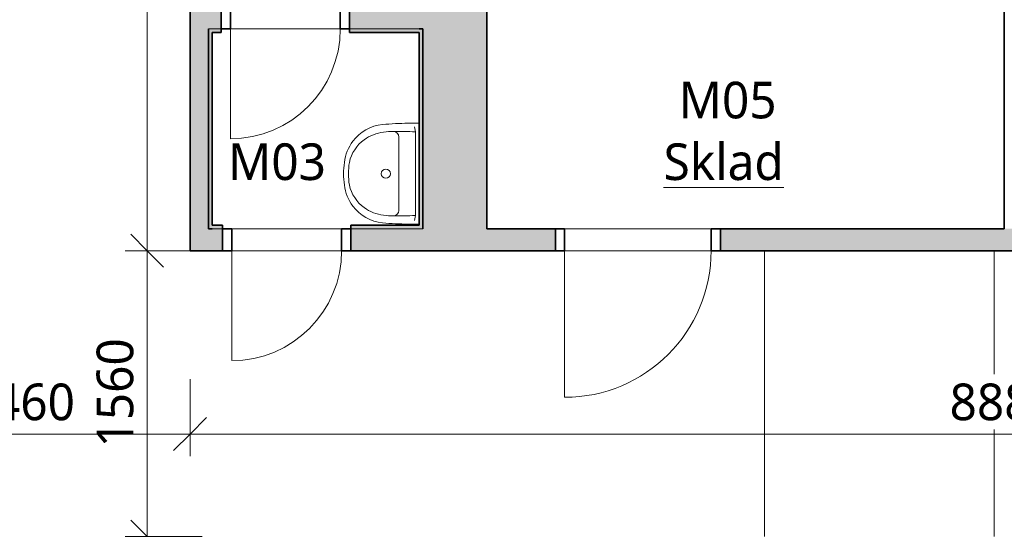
# Model space of a CAD drawing. Header units: metres. Extents: x -2.8 to 41.5, y -3 to 31.1.
# Tile 4 of 21: x 0.8 to 6.2, y 8.6 to 11.4. Entities that reach past the tile are written whole.
import ezdxf

# ---------------------------------------------------------------- set-up
doc = ezdxf.new("R2010")
doc.units = ezdxf.units.M
doc.linetypes.add('AV - Cerch_ 1 tecka 2mm', pattern=[0.004, 0.002, -0.001, 0, -0.001])
doc.layers.add('AV-KOTY', color=5, linetype='Continuous', lineweight=13, true_color=0x0000ff)
doc.layers.add('AV-MISTNOSTI', color=5, linetype='Continuous', lineweight=5, true_color=0x0000ff)
for name, color, linetype, lineweight in [('AV-KOTY-100', 7, 'Continuous', 5), ('AV-SRAFY', 7, 'Continuous', 35), ('AV-STAVBA', 7, 'Continuous', 18), ('AV-VYBAVENI', 7, 'Continuous', 18)]:
    doc.layers.add(name, color=color, linetype=linetype, lineweight=lineweight)
doc.styles.add('Trebuchet MS', font='trebuc.ttf', dxfattribs={"height": 0.2})
doc.styles.add('Trebuchet MS_B', font='trebuc.ttf', dxfattribs={"height": 0.2})
doc.dimstyles.new('2_mm_-_O_-_Blue_-_mm_-_zaokrouhlena', dxfattribs={"dimscale": 0.3048, "dimtxt": 0.20619, "dimasz": 0.590551, "dimexe": 0.393701, "dimexo": 0.0625, "dimgap": 0.065617, "dimtad": 1, "dimdec": 0, "dimlfac": 1000, "dimrnd": 10, "dimzin": 0, "dimdsep": 46, "dimtxsty": 'Trebuchet MS', "dimblk1": 'OBLIQUE', "dimblk2": 'OBLIQUE', "dimsah": 1, "dimcen": 0.09, "dimazin": 0, "dimtfac": 1, "dimtdec": 4, "dimtix": 1, "dimtmove": 0, "dimatfit": 3, "dimfxl": 0.984252, "dimfxlon": 1, "dimtvp": 1, "dimtfill": 1, "dimtolj": 1, "dimtzin": 0, "dimarcsym": 2})
doc.dimstyles.new('2_mm_-_O_-_Blue_-_mm_-_zaokrouhlena_1', dxfattribs={"dimscale": 0.3048, "dimtxt": 0.20619, "dimasz": 0.590551, "dimexe": 0.393701, "dimexo": 0.0625, "dimgap": 0.065617, "dimtad": 1, "dimdec": 0, "dimlfac": 1000, "dimrnd": 10, "dimzin": 0, "dimdsep": 46, "dimtxsty": 'Trebuchet MS', "dimblk1": 'OBLIQUE', "dimblk2": 'OBLIQUE', "dimsah": 1, "dimcen": 0.09, "dimazin": 0, "dimtfac": 1, "dimtdec": 4, "dimtix": 1, "dimtmove": 2, "dimatfit": 3, "dimfxl": 0.984252, "dimfxlon": 1, "dimtvp": 1, "dimtfill": 1, "dimtolj": 1, "dimtzin": 0, "dimarcsym": 2})

# ---------------------------------------------------------------- blocks, each defined once
blk = doc.blocks.new('DO_1-L_Obl_ - 800x2070-V6-1NP mezipatro')
at = {"layer": 'AV-STAVBA'}
for p, q in [((0.4, 0.73), (0.4, -0.07)), ((-0.4, -0.07), (0.4, -0.07)), ((-0.4, -0.19), (-0.4, -0.07)), ((0.4, -0.19), (0.4, -0.07)), ((0.4, -0.07), (0.4, -0.19)), ((-0.45, -0.19), (-0.4, -0.19)), ((-0.4, -0.19), (0.4, -0.19)), ((0.4, -0.19), (0.45, -0.19))]:
    blk.add_line(p, q, dxfattribs=at)
at = {"layer": 'AV-STAVBA', "lineweight": 35}
for p, q in [((-0.4, -0.07), (-0.45, -0.07)), ((-0.45, -0.07), (-0.45, -0.19)), ((-0.4, -0.19), (-0.4, -0.07)), ((0.45, -0.07), (0.4, -0.07)), ((0.4, -0.07), (0.4, -0.19)), ((0.45, -0.19), (0.45, -0.07)), ((-0.45, -0.19), (-0.4, -0.19)), ((0.4, -0.19), (0.45, -0.19))]:
    blk.add_line(p, q, dxfattribs=at)
at = {"layer": 'AV-STAVBA', "linetype": 'AV - Cerch_ 1 tecka 2mm'}
for p, q in [((-0.4, -0.07), (0.4, -0.07)), ((-0.45, -0.19), (0.45, -0.19)), ((-0.4, -0.19), (0.4, -0.19))]:
    blk.add_line(p, q, dxfattribs=at)
at = {"layer": 'AV-STAVBA'}
blk.add_arc((0.4, -0.07), 0.8, 90, 180, dxfattribs=at)
blk = doc.blocks.new('DO_1-L_Obl_ - 600x1970-961081-1NP mezipatro')
at = {"layer": 'AV-STAVBA'}
for p, q in [((0.3, 0.53), (0.3, -0.07)), ((-0.3, -0.07), (0.3, -0.07)), ((-0.3, -0.19), (-0.3, -0.07)), ((0.3, -0.19), (0.3, -0.07)), ((0.3, -0.07), (0.3, -0.19)), ((-0.35, -0.19), (-0.3, -0.19)), ((-0.3, -0.19), (0.3, -0.19)), ((0.3, -0.19), (0.35, -0.19))]:
    blk.add_line(p, q, dxfattribs=at)
at = {"layer": 'AV-STAVBA', "lineweight": 35}
for p, q in [((-0.3, -0.07), (-0.35, -0.07)), ((-0.35, -0.07), (-0.35, -0.19)), ((-0.3, -0.19), (-0.3, -0.07)), ((0.35, -0.07), (0.3, -0.07)), ((0.3, -0.07), (0.3, -0.19)), ((0.35, -0.19), (0.35, -0.07)), ((-0.35, -0.19), (-0.3, -0.19)), ((0.3, -0.19), (0.35, -0.19))]:
    blk.add_line(p, q, dxfattribs=at)
at = {"layer": 'AV-STAVBA', "linetype": 'AV - Cerch_ 1 tecka 2mm'}
for p, q in [((-0.3, -0.07), (0.3, -0.07)), ((-0.35, -0.19), (0.35, -0.19)), ((-0.3, -0.19), (0.3, -0.19))]:
    blk.add_line(p, q, dxfattribs=at)
at = {"layer": 'AV-STAVBA'}
blk.add_arc((0.3, -0.07), 0.6, 90, 180, dxfattribs=at)
blk = doc.blocks.new('DO_1-L_Obl_ - 600x1970-961458-1NP mezipatro')
at = {"layer": 'AV-STAVBA'}
for p, q in [((0.3, 0.52), (0.3, -0.08)), ((-0.3, -0.08), (0.3, -0.08)), ((-0.3, -0.18), (-0.3, -0.08)), ((0.3, -0.18), (0.3, -0.08)), ((0.3, -0.08), (0.3, -0.18)), ((-0.35, -0.18), (-0.3, -0.18)), ((-0.3, -0.18), (0.3, -0.18)), ((0.3, -0.18), (0.35, -0.18))]:
    blk.add_line(p, q, dxfattribs=at)
at = {"layer": 'AV-STAVBA', "lineweight": 35}
for p, q in [((-0.3, -0.08), (-0.35, -0.08)), ((-0.35, -0.08), (-0.35, -0.18)), ((-0.3, -0.18), (-0.3, -0.08)), ((0.35, -0.08), (0.3, -0.08)), ((0.3, -0.08), (0.3, -0.18)), ((0.35, -0.18), (0.35, -0.08)), ((-0.35, -0.18), (-0.3, -0.18)), ((0.3, -0.18), (0.35, -0.18))]:
    blk.add_line(p, q, dxfattribs=at)
at = {"layer": 'AV-STAVBA', "linetype": 'AV - Cerch_ 1 tecka 2mm'}
for p, q in [((-0.3, -0.08), (0.3, -0.08)), ((-0.35, -0.18), (0.35, -0.18)), ((-0.3, -0.18), (0.3, -0.18))]:
    blk.add_line(p, q, dxfattribs=at)
at = {"layer": 'AV-STAVBA'}
blk.add_arc((0.3, -0.08), 0.6, 90, 180, dxfattribs=at)
blk = doc.blocks.new('Koncepční umyvadlo - 550x400-1470811-1NP mezipatro')
at = {"layer": 'AV-VYBAVENI'}
for p, q in [((-0.075, 0.12), (0.125, 0.12)), ((0.125, 0.12), (0.325, 0.12)), ((-0.15, 0.0696), (-0.15, 0.01)), ((0.4, 0.01), (0.4, 0.0696)), ((-0.13, 0.0342), (-0.1027, 0.03)), ((-0.1027, 0.03), (0.3527, 0.03)), ((0.3527, 0.03), (0.38, 0.0342))]:
    blk.add_line(p, q, dxfattribs=at)
blk.add_circle((0.125, 0.191), 0.025, dxfattribs=at)
for centre, radius, start, end in [((0.1108, 0.183), 0.2128, 102.9464, 143.5152), ((0.087, 0.1893), 0.2291, 95.9722, 127.4241), ((0.125, 0.0213), 0.4007, 81.122, 98.878), ((0.125, -0.0054), 0.4007, 81.122, 98.878), ((0.163, 0.1893), 0.2291, 52.5759, 84.0278), ((0.1392, 0.183), 0.2128, 36.4848, 77.0536), ((0.0863, 0.1873), 0.2303, 126.9872, 174.6397), ((0.1637, 0.1873), 0.2303, 5.3603, 53.0128), ((0.1142, 0.1817), 0.2163, 143.7612, 174.2094), ((0.1358, 0.1817), 0.2163, 5.7906, 36.2388), ((1.3731, 0.0627), 1.5231, 174.4928, 179.7382), ((0.092, 0.1621), 0.1973, 167.8887, 183.5287), ((0.158, 0.1621), 0.1973, 356.4713, 12.1113), ((-1.1231, 0.0627), 1.5231, 0.2618, 5.5072), ((1.2179, 0.1148), 1.3234, 178.4771, 183.6753), ((-0.075, 0.15), 0.03, 180, 270), ((0.325, 0.15), 0.03, 270, 360), ((-0.9659, 0.1148), 1.3213, 356.3208, 1.5269)]:
    blk.add_arc(centre, radius, start, end, dxfattribs=at)
blk = doc.blocks.new('DIMBLOCK44-1NP mezipatro')
at = {"layer": 'AV-KOTY-100', "color": 5, "true_color": 0x0000ff}
for p, q in [((1.5407, 13.6982), (1.4507, 13.7882)), ((1.5407, 13.6982), (1.4207, 13.6982)), ((1.5407, 13.6982), (1.5407, 10.1082)), ((1.5407, 13.6982), (1.6307, 13.6082)), ((1.5407, 13.6982), (1.8407, 13.6982)), ((1.5407, 10.1082), (1.4507, 10.1982)), ((1.5407, 10.1082), (1.4207, 10.1082)), ((1.5407, 10.1082), (1.6307, 10.0182)), ((1.5407, 10.1082), (1.8407, 10.1082))]:
    blk.add_line(p, q, dxfattribs=at)
at = {"layer": 'AV-KOTY-100', "color": 0, "insert": (1.2647, 11.6096), "char_height": 0.2, "width": 0.704541, "attachment_point": 1, "rotation": 90, "line_spacing_factor": 1.048425, "style": 'Trebuchet MS', "bg_fill": 3, "box_fill_scale": 1.25, "bg_fill_color": 256, "bg_fill_true_color": 13158600, "bg_fill_transparency": 0}
blk.add_mtext('3590', dxfattribs=at)
blk = doc.blocks.new('_Oblique')
at = {"color": 0, "linetype": 'ByBlock', "lineweight": -2}
blk.add_line((-0.5, -0.5), (0.5, 0.5), dxfattribs=at)
blk = doc.blocks.new('DIMBLOCK45-1NP mezipatro')
at = {"layer": 'AV-KOTY-100', "color": 5, "true_color": 0x0000ff}
for p, q in [((1.5407, 10.1082), (1.4507, 10.1982)), ((1.5407, 10.1082), (1.4207, 10.1082)), ((1.5407, 10.1082), (1.5407, 8.5482)), ((1.5407, 10.1082), (1.6307, 10.0182)), ((1.5407, 10.1082), (1.8407, 10.1082)), ((1.5407, 8.5482), (1.4507, 8.6382)), ((1.5407, 8.5482), (1.4207, 8.5482)), ((1.5407, 8.5482), (1.6307, 8.4582)), ((1.5407, 8.5482), (1.8407, 8.5482))]:
    blk.add_line(p, q, dxfattribs=at)
at = {"layer": 'AV-KOTY-100', "color": 0, "insert": (1.2647, 9.0346), "char_height": 0.2, "width": 0.704541, "attachment_point": 1, "rotation": 90, "line_spacing_factor": 1.048425, "style": 'Trebuchet MS', "bg_fill": 3, "box_fill_scale": 1.25, "bg_fill_color": 256, "bg_fill_true_color": 13158600, "bg_fill_transparency": 0}
blk.add_mtext('1560', dxfattribs=at)
blk = doc.blocks.new('DIMBLOCK46-1NP mezipatro')
at = {"layer": 'AV-KOTY-100', "color": 5, "true_color": 0x0000ff}
for p, q in [((1.5407, 8.5482), (1.4507, 8.6382)), ((1.5407, 8.5482), (1.4207, 8.5482)), ((1.5407, 8.5482), (1.5407, 7.5482)), ((1.5407, 8.5482), (1.6307, 8.4582)), ((1.5407, 8.5482), (1.8407, 8.5482)), ((1.5407, 7.5482), (1.4507, 7.6382)), ((1.5407, 7.5482), (1.4207, 7.5482)), ((1.5407, 7.5482), (1.6307, 7.4582)), ((1.5407, 7.5482), (1.8407, 7.5482))]:
    blk.add_line(p, q, dxfattribs=at)
at = {"layer": 'AV-KOTY-100', "color": 0, "insert": (1.2647, 7.7546), "char_height": 0.2, "width": 0.704541, "attachment_point": 1, "rotation": 90, "line_spacing_factor": 1.048425, "style": 'Trebuchet MS', "bg_fill": 3, "box_fill_scale": 1.25, "bg_fill_color": 256, "bg_fill_true_color": 13158600, "bg_fill_transparency": 0}
blk.add_mtext('1000', dxfattribs=at)
blk = doc.blocks.new('DIMBLOCK49-1NP mezipatro')
at = {"layer": 'AV-KOTY-100', "color": 5, "true_color": 0x0000ff}
for p, q in [((0.3148, 9.1073), (0.3148, 9.4073)), ((1.7748, 9.1073), (1.7748, 9.4073)), ((0.3148, 9.1073), (0.4048, 9.1973)), ((1.7748, 9.1073), (1.8648, 9.1973)), ((0.3148, 9.1073), (0.2248, 9.0173)), ((0.3148, 9.1073), (1.7748, 9.1073)), ((0.3148, 9.1073), (0.3148, 8.9873)), ((1.7748, 9.1073), (1.6848, 9.0173)), ((1.7748, 9.1073), (1.7748, 8.9873))]:
    blk.add_line(p, q, dxfattribs=at)
at = {"layer": 'AV-KOTY-100', "color": 0, "insert": (0.5503, 9.3832), "char_height": 0.2, "width": 0.704541, "attachment_point": 1, "line_spacing_factor": 1.048425, "style": 'Trebuchet MS', "bg_fill": 3, "box_fill_scale": 1.25, "bg_fill_color": 256, "bg_fill_true_color": 13158600, "bg_fill_transparency": 0}
blk.add_mtext('1460', dxfattribs=at)
blk = doc.blocks.new('DIMBLOCK50-1NP mezipatro')
at = {"layer": 'AV-KOTY-100', "color": 5, "true_color": 0x0000ff}
for p, q in [((1.7748, 9.1073), (1.7748, 9.4073)), ((10.6548, 9.1073), (10.6548, 9.4073)), ((1.7748, 9.1073), (1.8648, 9.1973)), ((10.6548, 9.1073), (10.7448, 9.1973)), ((1.7748, 9.1073), (1.6848, 9.0173)), ((1.7748, 9.1073), (10.6548, 9.1073)), ((1.7748, 9.1073), (1.7748, 8.9873)), ((10.6548, 9.1073), (10.5648, 9.0173)), ((10.6548, 9.1073), (10.6548, 8.9873))]:
    blk.add_line(p, q, dxfattribs=at)
at = {"layer": 'AV-KOTY-100', "color": 0, "insert": (5.9212, 9.3832), "char_height": 0.2, "width": 0.704541, "attachment_point": 1, "line_spacing_factor": 1.048425, "style": 'Trebuchet MS', "bg_fill": 3, "box_fill_scale": 1.25, "bg_fill_color": 256, "bg_fill_true_color": 13158600, "bg_fill_transparency": 0}
blk.add_mtext('8880', dxfattribs=at)

msp = doc.modelspace()

# ---------------------------------------------------------------- hatches: boundary and pattern name
at = {"layer": 'AV-SRAFY', "lineweight": 18}
for points in [[(1.7748, 10.2282), (1.8748, 10.2282), (1.8748, 13.0182), (1.7748, 13.0182), (1.7748, 11.3902)], [(3.3948, 10.2282), (3.3948, 11.9582), (3.0448, 11.9582), (3.0448, 10.2282), (3.3687, 10.2282)], [(1.8948, 10.2282), (1.8948, 11.2982), (1.8748, 11.2982), (1.8748, 10.2282)], [(3.0448, 10.2482), (3.0448, 11.3182), (3.0248, 11.3182), (3.0248, 10.2482)]]:
    msp.add_hatch(color=256, dxfattribs=at).paths.add_polyline_path(points)
h = msp.add_hatch(color=256, dxfattribs=at)
h.paths.add_polyline_path([(1.9448, 11.3182), (1.9448, 11.4182), (1.8748, 11.4182), (1.8748, 11.3182)])
h.paths.add_polyline_path([(3.0248, 11.3182), (3.0448, 11.3182), (3.0448, 11.4182), (2.6448, 11.4182), (2.6448, 11.3182)])
h = msp.add_hatch(color=256, dxfattribs=at)
h.paths.add_polyline_path([(3.0248, 11.2982), (3.0248, 11.3182), (2.6448, 11.3182), (2.6448, 11.2982)])
h.paths.add_polyline_path([(1.8748, 11.2982), (1.9448, 11.2982), (1.9448, 11.3182), (1.8748, 11.3182)])
h = msp.add_hatch(color=256, dxfattribs=at)
h.paths.add_polyline_path([(10.0848, 10.1082), (10.6548, 10.1082), (10.6548, 10.2282), (10.0848, 10.2282)])
h.paths.add_polyline_path([(9.1848, 10.1082), (9.1848, 10.2282), (4.6696, 10.2282), (4.6696, 10.1082), (9.0363, 10.1082)])
h.paths.add_polyline_path([(1.9522, 10.1082), (1.9518, 10.2282), (1.7748, 10.2282), (1.7748, 10.1082), (1.9518, 10.1082)])
h.paths.add_polyline_path([(3.3687, 10.1082), (3.7696, 10.1082), (3.7696, 10.2282), (2.6522, 10.2282), (2.6522, 10.1082)])
h = msp.add_hatch(color=256, dxfattribs=at)
h.paths.add_polyline_path([(1.9522, 10.2282), (1.9518, 10.2482), (1.8948, 10.2482), (1.8948, 10.2282), (1.9518, 10.2282)])
h.paths.add_polyline_path([(3.0448, 10.2282), (3.0448, 10.2482), (2.6522, 10.2482), (2.6522, 10.2282)])

# ---------------------------------------------------------------- linework, layer by layer
at = {"layer": 'AV-STAVBA', "lineweight": 35}
for p, q in [((1.7748, 13.0382), (1.7748, 10.1082)), ((3.3948, 10.2282), (3.3948, 11.9582)), ((6.2198, 11.9582), (6.2198, 10.2282)), ((1.9448, 11.2982), (1.9448, 11.4382)), ((2.6448, 11.4382), (2.6448, 11.2982)), ((1.8748, 10.2282), (1.8748, 11.3182)), ((1.8948, 11.2982), (1.9448, 11.2982)), ((1.8948, 10.2482), (1.8948, 11.2982)), ((2.6448, 11.2982), (3.0248, 11.2982)), ((3.0248, 11.3182), (3.0448, 11.3182)), ((3.0248, 11.2982), (3.0248, 10.2482)), ((3.0448, 11.3182), (3.0448, 10.2282)), ((1.8948, 10.2282), (1.8748, 10.2282)), ((1.9522, 10.2482), (1.8948, 10.2482)), ((1.9522, 10.1082), (1.9522, 10.2482)), ((2.6522, 10.2482), (2.6522, 10.1082)), ((3.0248, 10.2482), (2.6522, 10.2482)), ((3.7696, 10.2282), (3.3948, 10.2282)), ((3.7696, 10.1082), (3.7696, 10.2282)), ((6.2198, 10.2282), (4.6696, 10.2282)), ((4.6696, 10.2282), (4.6696, 10.1082)), ((1.7748, 10.1082), (1.9522, 10.1082)), ((2.6522, 10.1082), (3.7696, 10.1082)), ((4.6696, 10.1082), (9.1848, 10.1082))]:
    msp.add_line(p, q, dxfattribs=at)
at = {"layer": 'AV-STAVBA'}
for p, q in [((1.8748, 11.3182), (1.9448, 11.3182)), ((2.5948, 11.3182), (1.9948, 11.3182)), ((2.6448, 11.3182), (3.0248, 11.3182)), ((1.9522, 10.2282), (1.8948, 10.2282)), ((2.0022, 10.2282), (2.6022, 10.2282)), ((3.0448, 10.2282), (2.6522, 10.2282)), ((3.8196, 10.2282), (4.6196, 10.2282)), ((2.6022, 10.1082), (2.0022, 10.1082)), ((4.6196, 10.1082), (3.8196, 10.1082)), ((4.9098, 8.5482), (4.9098, 10.1082)), ((6.1648, 8.5482), (6.1648, 10.1082))]:
    msp.add_line(p, q, dxfattribs=at)

# ---------------------------------------------------------------- block references
at = {"layer": 'AV-STAVBA', "rotation": 180}
for name, p in [('DO_1-L_Obl_ - 600x1970-961458-1NP mezipatro', (2.2948, 11.2382)), ('DO_1-L_Obl_ - 600x1970-961081-1NP mezipatro', (2.3022, 10.0382)), ('DO_1-L_Obl_ - 800x2070-V6-1NP mezipatro', (4.2196, 10.0382))]:
    msp.add_blockref(name, p, dxfattribs=at)
at = {"layer": 'AV-VYBAVENI', "rotation": 90}
msp.add_blockref('Koncepční umyvadlo - 550x400-1470811-1NP mezipatro', (3.0348, 10.4032), dxfattribs=at)

# ---------------------------------------------------------------- texts
at = {"layer": 'AV-MISTNOSTI', "char_height": 0.2, "attachment_point": 1, "style": 'Trebuchet MS_B'}
for s, insert, width in [('M05', (4.4424, 11.0298), 0.657384), ('M03', (1.9823, 10.6935), 0.657384), ('\\LSklad', (4.3599, 10.6935), 0.857806)]:
    msp.add_mtext(s, dxfattribs=dict(at, insert=insert, width=width))

# ---------------------------------------------------------------- next in the draw order: dimensions: what is measured, and where the dimension line sits
at = {"layer": 'AV-KOTY', "lineweight": 5}
dim = msp.add_linear_dim(base=(1.5407, 10.1082), p1=(1.8407, 13.6982), p2=(1.8407, 10.1082), angle=90, dimstyle='2_mm_-_O_-_Blue_-_mm_-_zaokrouhlena', override={"dimpost": '<>', "dimfxl": 3.59}, dxfattribs=at)
dim.commit()
dim.dimension.update_dxf_attribs({"geometry": 'DIMBLOCK44-1NP mezipatro', "text_midpoint": (1.4186, 11.9032)})

# ---------------------------------------------------------------- next in the draw order: dimensions: what is measured, and where the dimension line sits
dim = msp.add_linear_dim(base=(1.5407, 8.5482), p1=(1.8407, 10.1082), p2=(1.8407, 8.5482), angle=90, dimstyle='2_mm_-_O_-_Blue_-_mm_-_zaokrouhlena', override={"dimpost": '<>', "dimfxl": 1.56}, dxfattribs=at)
dim.commit()
dim.dimension.update_dxf_attribs({"geometry": 'DIMBLOCK45-1NP mezipatro', "text_midpoint": (1.4186, 9.3282)})

# ---------------------------------------------------------------- next in the draw order: dimensions: what is measured, and where the dimension line sits
dim = msp.add_linear_dim(base=(1.7748, 9.1073), p1=(0.3148, 9.4073), p2=(1.7748, 9.4073), dimstyle='2_mm_-_O_-_Blue_-_mm_-_zaokrouhlena_1', override={"dimpost": '<>', "dimfxl": 1.459957}, dxfattribs=at)
dim.commit()
dim.dimension.update_dxf_attribs({"geometry": 'DIMBLOCK49-1NP mezipatro', "text_midpoint": (0.9026, 9.2499), "dimtype": 160})
dim = msp.add_linear_dim(base=(1.5407, 7.5482), p1=(1.8407, 8.5482), p2=(1.8407, 7.5482), angle=90, dimstyle='2_mm_-_O_-_Blue_-_mm_-_zaokrouhlena', override={"dimpost": '<>', "dimfxl": 1}, dxfattribs=at)
dim.commit()
dim.dimension.update_dxf_attribs({"geometry": 'DIMBLOCK46-1NP mezipatro', "text_midpoint": (1.4189, 8.0482)})

# ---------------------------------------------------------------- next in the draw order: dimensions: what is measured, and where the dimension line sits
dim = msp.add_linear_dim(base=(10.6548, 9.1073), p1=(1.7748, 9.4073), p2=(10.6548, 9.4073), dimstyle='2_mm_-_O_-_Blue_-_mm_-_zaokrouhlena', override={"dimpost": '<>', "dimfxl": 8.880043}, dxfattribs=at)
dim.commit()
dim.dimension.update_dxf_attribs({"geometry": 'DIMBLOCK50-1NP mezipatro', "text_midpoint": (6.2148, 9.229)})

doc.saveas('drawing.dxf')
